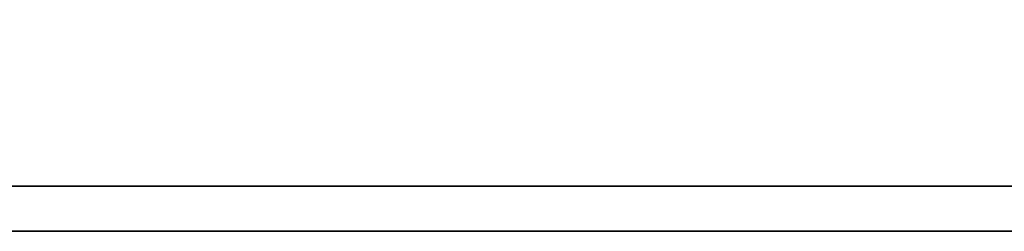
# Model space of a CAD drawing. Extents: x -172 to 880, y 28 to 165.
# Tile 29 of 51: x 767.748 to 770.629, y 114.074 to 114.692. Entities that reach past the tile are written whole.
import ezdxf

# ---------------------------------------------------------------- set-up
doc = ezdxf.new("R2010")
doc.units = 0
doc.header["$LTSCALE"] = 3
doc.header["$MEASUREMENT"] = 0
doc.layers.add('DIM', color=4, linetype='CONTINUOUS')
doc.layers.add('layer 1', color=7, linetype='CONTINUOUS')

# ---------------------------------------------------------------- blocks, each defined once
blk = doc.blocks.new('TBI MOTION logo(完整正式版)')
at = {"layer": 'layer 1', "color": 22, "lineweight": 35}
blk.add_open_spline([(75.90875, -9.47875), (75.90875, -9.47875), (75.90875, -12.28625), (75.90875, -12.28625), (75.90875, -12.28625), (75.90875, -12.28625), (75.90875, -12.47875), (75.90875, -12.47875), (75.90875, -12.47875), (75.90875, -12.47875), (75.71625, -12.47875), (75.71625, -12.47875), (75.71625, -12.47875), (75.71625, -12.47875), (-88.32875, -12.47875), (-88.32875, -12.47875), (-88.32875, -12.47875), (-88.32875, -12.47875), (-88.32875, -13.29375), (-88.32875, -13.29375), (-88.32875, -13.29375), (-88.32875, -13.29375), (82.89125, -13.29375), (82.89125, -13.29375), (82.89125, -13.29375), (82.89125, -13.29375), (75.90875, -9.47875), (75.90875, -9.47875)], degree=3, knots=[0, 0, 0, 0, 0.14285714, 0.14285714, 0.14285714, 0.14285715, 0.28571429, 0.28571429, 0.28571429, 0.2857143, 0.42857143, 0.42857143, 0.42857143, 0.42857144, 0.57142857, 0.57142857, 0.57142857, 0.57142858, 0.71428571, 0.71428571, 0.71428571, 0.71428572, 0.85714286, 0.85714286, 0.85714286, 0.85714287, 1, 1, 1, 1], dxfattribs=at)

msp = doc.modelspace()

# ---------------------------------------------------------------- block references
at = {"layer": 'DIM', "xscale": 0.1619999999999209, "yscale": 0.1619999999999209, "zscale": 0.1619999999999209}
msp.add_blockref('TBI MOTION logo(完整正式版)', (778.5436, 116.2273), dxfattribs=at)

doc.saveas('drawing.dxf')
